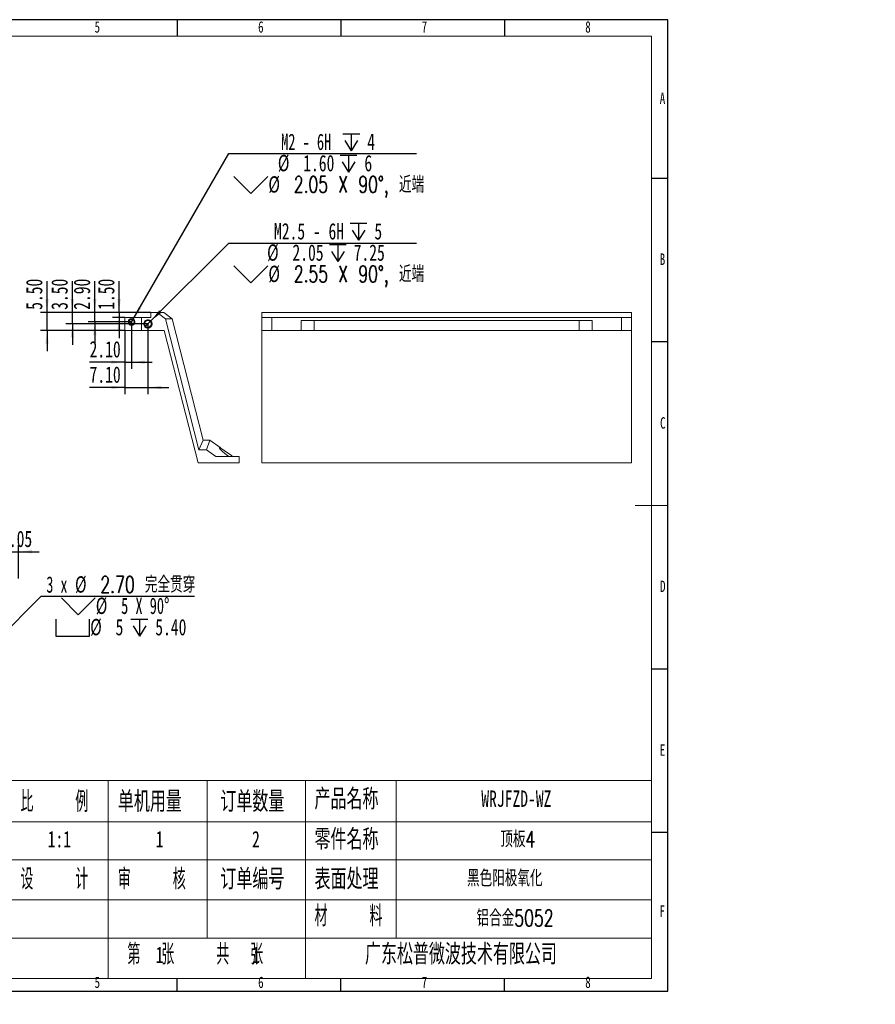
# Model space of a CAD drawing. Header units: millimetres. Extents: x -8 to 916, y -4 to 297.
# Tile 2 of 3: x 222 to 483, y -4 to 297. Entities that reach past the tile are written whole.
import ezdxf

# ---------------------------------------------------------------- set-up
doc = ezdxf.new("R2010")
doc.units = ezdxf.units.MM
for name, color, linetype in [('10', 7, 'Continuous'), ('5', 7, 'Continuous'), ('9', 7, 'Continuous')]:
    doc.layers.add(name, color=color, linetype=linetype)
doc.styles.add('SLDTEXTSTYLE0', font='TXT', dxfattribs={"width": 0.7, "bigfont": 'bigfont'})
doc.styles.add('SLDTEXTSTYLE1', font='TXT', dxfattribs={"width": 0.7})
doc.styles.add('SLDTEXTSTYLE3', font='TXT', dxfattribs={"width": 0.566667, "bigfont": 'bigfont'})
doc.styles.add('SLDTEXTSTYLE4', font='TXT', dxfattribs={"width": 0.642857})
doc.styles.add('SLDTEXTSTYLE5', font='TXT', dxfattribs={"width": 0.633333})
doc.dimstyles.new('SLDDIMSTYLE1', dxfattribs={"dimtxt": 5, "dimasz": 4.08, "dimexe": 0, "dimexo": 0.0625, "dimgap": 1.25, "dimtad": 2, "dimrnd": 1e-09, "dimzin": 4, "dimdsep": 46, "dimtxsty": 'SLDTEXTSTYLE1', "dimsah": 1, "dimcen": 0.09, "dimadec": 0, "dimazin": 1, "dimtfac": 1, "dimtmove": 0, "dimatfit": 0, "dimfxl": 0, "dimfrac": 2, "dimtolj": 1, "dimtzin": 12, "dimarcsym": 0})
doc.dimstyles.new('SLDDIMSTYLE2', dxfattribs={"dimtxt": 5, "dimasz": 4.08, "dimexe": 0, "dimexo": 0.0625, "dimgap": 1.25, "dimtad": 0, "dimtih": 1, "dimtoh": 1, "dimdec": 6, "dimrnd": 1e-09, "dimzin": 12, "dimdsep": 46, "dimtxsty": 'SLDTEXTSTYLE1', "dimblk1": 'NONE', "dimsah": 1, "dimcen": 0, "dimadec": 0, "dimazin": 3, "dimtfac": 1, "dimtmove": 0, "dimatfit": 3, "dimldrblk": 'NONE', "dimfxl": 0, "dimfrac": 2, "dimtolj": 1, "dimtzin": 12, "dimarcsym": 0})
doc.dimstyles.new('SLDDIMSTYLE4', dxfattribs={"dimtxt": 5, "dimasz": 4.08, "dimexe": 0, "dimexo": 0.0625, "dimgap": 1.25, "dimtad": 2, "dimrnd": 1e-09, "dimzin": 12, "dimdsep": 46, "dimtxsty": 'SLDTEXTSTYLE1', "dimsah": 1, "dimcen": 0.09, "dimadec": 0, "dimazin": 3, "dimtfac": 1, "dimtmove": 0, "dimatfit": 0, "dimfxl": 0, "dimfrac": 2, "dimtolj": 1, "dimtzin": 12, "dimarcsym": 0})
doc.dimstyles.new('SLDDIMSTYLE5', dxfattribs={"dimtxt": 5, "dimasz": 4.08, "dimexe": 0, "dimexo": 0.0625, "dimgap": 1.25, "dimtad": 0, "dimtih": 1, "dimtoh": 1, "dimrnd": 1e-09, "dimzin": 4, "dimdsep": 46, "dimtxsty": 'SLDTEXTSTYLE1', "dimblk1": 'NONE', "dimsah": 1, "dimcen": 0, "dimadec": 0, "dimazin": 1, "dimtfac": 1, "dimtmove": 0, "dimatfit": 3, "dimldrblk": 'NONE', "dimfxl": 0, "dimfrac": 2, "dimtolj": 1, "dimtzin": 12, "dimarcsym": 0})

# ---------------------------------------------------------------- blocks, each defined once
blk = doc.blocks.new('SW_NOTE_0')
at = {"layer": '10', "color": 0, "attachment_point": 1, "style": 'SLDTEXTSTYLE0'}
for s, insert, char_height in [('1\\M+18141\\M+1955C\\M+196CA\\M+195BD\\M+190AE\\M+18141\\M+19DD9锐\\M+18A70\\M+18141\\M+19DD9\\M+196D1\\M+18E68\\M+18141\\M+19DD9划\\M+18DAD\\M+18141\\M+19DD9变\\M+18C60', (0, 9.55), 7.40833), ('2\\M+18141\\M+18F8A\\M+1974C\\M+196A2\\M+1928D\\M+18EDA\\M+190A1\\M+18CF6\\M+18DB7\\M+18BCF\\M+188C2GB/T1084-2400f级\\M+189C1\\M+18D48', (0, -1.83), 7.40833), ('3\\M+18141\\M+196A2\\M+1928D\\M+18D45\\M+188CA\\M+18CF6\\M+18DB7\\M+18BCF\\M+188C2\\M+1817D0.1', (0, -13.21), 7.4083), ('4\\M+18141\\M+196A2\\M+1928D圆\\M+18A70\\M+18BCF为R1.5', (0, -24.58), 7.4083), ('5\\M+18141\\M+196A2\\M+1928D\\M+18EDA\\M+190A1\\M+18E51\\M+18FC6SERP\\M+195B6\\M+18C8F\\M+189C1\\M+18D48', (0, -35.96), 7.4083)]:
    blk.add_mtext(s, dxfattribs=dict(at, insert=insert, char_height=char_height))
blk = doc.blocks.new('_D_15')
at = {"layer": '10'}
for p, q in [((218.41, 131.31), (218.41, 136.35)), ((221.46, 126.21), (221.46, 136.35)), ((218.41, 134.35), (212.06, 134.35)), ((218.41, 134.35), (221.46, 134.35)), ((221.46, 134.35), (227.81, 134.35))]:
    blk.add_line(p, q, dxfattribs=at)
for points in [[(218.41, 134.35), (214.33, 134.86), (214.33, 133.84)], [(221.46, 134.35), (225.54, 133.84), (225.54, 134.86)]]:
    blk.add_solid(points, dxfattribs=at)
at = {"layer": '10', "insert": (216.13, 140.79), "char_height": 5, "attachment_point": 1, "style": 'SLDTEXTSTYLE1'}
blk.add_mtext('3.05', dxfattribs=at)
blk = doc.blocks.new('SW_SYMBOL_HOLE_SINK')
at = {"layer": '10', "color": 0}
for p, q in [((0, 875), (800, 75)), ((800, 75), (1600, 875))]:
    blk.add_line(p, q, dxfattribs=at)
blk = doc.blocks.new('SW_SYMBOL_HOLE_SPOT')
at = {"layer": '10', "color": 0}
for p, q in [((0, 875), (0, 75)), ((1600, 75), (1600, 875)), ((0, 75), (1600, 75))]:
    blk.add_line(p, q, dxfattribs=at)
blk = doc.blocks.new('SW_SYMBOL_HOLE_DEPTH')
at = {"layer": '10', "color": 0}
for p, q in [((0, 875), (800, 875)), ((100, 555), (400, 75)), ((400, 875), (400, 75)), ((700, 555), (400, 75))]:
    blk.add_line(p, q, dxfattribs=at)
blk = doc.blocks.new('_D_16')
at = {"layer": '10'}
for p, q in [((209.23, 101.57), (228.39, 120.73)), ((228.39, 120.73), (275.24, 120.73)), ((205.69, 98.04), (209.23, 101.57))]:
    blk.add_line(p, q, dxfattribs=at)
blk.add_arc((207.46, 99.81), 2.5, 353.0623, 83.653, dxfattribs=at)
blk.add_solid([(209.23, 101.57), (212.47, 104.1), (211.75, 104.82)], dxfattribs=at)
at = {"layer": '10', "xscale": 0.006445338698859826, "yscale": 0.006445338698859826, "zscale": 0.006445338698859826}
for name, p in [('SW_SYMBOL_HOLE_SINK', (234.56, 114.62)), ('SW_SYMBOL_HOLE_SPOT', (232.86, 108.09)), ('SW_SYMBOL_HOLE_DEPTH', (255.83, 108.09))]:
    blk.add_blockref(name, p, dxfattribs=at)
at = {"layer": '10', "char_height": 5, "attachment_point": 1}
for s, insert, style in [('3 x', (229.97, 126.84), 'SLDTEXTSTYLE5'), ('%%c', (238.73, 126.86), 'SLDTEXTSTYLE1'), ('2.70 \\M+18AAE\\M+19153贯\\M+190FA', (246.48, 126.84), 'SLDTEXTSTYLE0'), ('%%c', (245.08, 120.34), 'SLDTEXTSTYLE1'), ('5 X 90°', (252.83, 120.32), 'SLDTEXTSTYLE4'), ('%%c', (243.38, 113.82), 'SLDTEXTSTYLE1'), ('5', (251.13, 113.8), 'SLDTEXTSTYLE1'), ('5.40', (263.27, 113.8), 'SLDTEXTSTYLE1')]:
    blk.add_mtext(s, dxfattribs=dict(at, insert=insert, style=style))
blk = doc.blocks.new('_NONE')
blk = doc.blocks.new('_D_17')
at = {"layer": '10'}
for p, q in [((252.2, 207.49), (252.2, 217.08)), ((261.92, 207.49), (250.2, 207.49)), ((253.92, 205.99), (250.2, 205.99)), ((252.2, 207.49), (252.2, 205.99)), ((252.2, 205.99), (252.2, 199.64))]:
    blk.add_line(p, q, dxfattribs=at)
for points in [[(252.2, 207.49), (252.71, 211.57), (251.69, 211.57)], [(252.2, 205.99), (251.69, 201.91), (252.71, 201.91)]]:
    blk.add_solid(points, dxfattribs=at)
at = {"layer": '10', "insert": (245.76, 208.3), "char_height": 5, "attachment_point": 1, "rotation": 90, "style": 'SLDTEXTSTYLE1'}
blk.add_mtext('1.50', dxfattribs=at)
blk = doc.blocks.new('_D_18')
at = {"layer": '10'}
for p, q in [((244.78, 207.49), (244.78, 217.07)), ((261.92, 207.49), (242.78, 207.49)), ((244.78, 204.59), (244.78, 207.49)), ((256.02, 204.59), (242.78, 204.59)), ((244.78, 204.59), (244.78, 198.24))]:
    blk.add_line(p, q, dxfattribs=at)
for points in [[(244.78, 207.49), (245.29, 211.57), (244.28, 211.57)], [(244.78, 204.59), (244.28, 200.51), (245.29, 200.51)]]:
    blk.add_solid(points, dxfattribs=at)
at = {"layer": '10', "insert": (238.34, 208.31), "char_height": 5, "attachment_point": 1, "rotation": 90, "style": 'SLDTEXTSTYLE1'}
blk.add_mtext('2.90', dxfattribs=at)
blk = doc.blocks.new('_D_19')
at = {"layer": '10'}
for p, q in [((237.92, 207.49), (237.92, 217.08)), ((261.92, 207.49), (235.92, 207.49)), ((237.92, 203.99), (237.92, 207.49)), ((261.02, 203.99), (235.92, 203.99)), ((237.92, 203.99), (237.92, 197.64))]:
    blk.add_line(p, q, dxfattribs=at)
for points in [[(237.92, 207.49), (238.43, 211.57), (237.41, 211.57)], [(237.92, 203.99), (237.41, 199.91), (238.43, 199.91)]]:
    blk.add_solid(points, dxfattribs=at)
at = {"layer": '10', "insert": (231.48, 208.3), "char_height": 5, "attachment_point": 1, "rotation": 90, "style": 'SLDTEXTSTYLE1'}
blk.add_mtext('3.50', dxfattribs=at)
blk = doc.blocks.new('_D_20')
at = {"layer": '10'}
for p, q in [((230.18, 207.49), (230.18, 217.08)), ((261.92, 207.49), (228.18, 207.49)), ((230.18, 201.99), (230.18, 207.49)), ((253.92, 201.99), (228.18, 201.99)), ((230.18, 201.99), (230.18, 195.64))]:
    blk.add_line(p, q, dxfattribs=at)
for points in [[(230.18, 207.49), (230.69, 211.57), (229.67, 211.57)], [(230.18, 201.99), (229.67, 197.91), (230.69, 197.91)]]:
    blk.add_solid(points, dxfattribs=at)
at = {"layer": '10', "insert": (223.74, 208.3), "char_height": 5, "attachment_point": 1, "rotation": 90, "style": 'SLDTEXTSTYLE1'}
blk.add_mtext('5.50', dxfattribs=at)
blk = doc.blocks.new('_D_21')
at = {"layer": '10'}
for p, q in [((253.92, 201.99), (253.92, 190.3)), ((256.02, 204.59), (256.02, 190.3)), ((253.92, 192.3), (243.18, 192.3)), ((253.92, 192.3), (256.02, 192.3)), ((256.02, 192.3), (262.37, 192.3))]:
    blk.add_line(p, q, dxfattribs=at)
for points in [[(253.92, 192.3), (249.84, 192.81), (249.84, 191.79)], [(256.02, 192.3), (260.1, 191.79), (260.1, 192.81)]]:
    blk.add_solid(points, dxfattribs=at)
at = {"layer": '10', "insert": (243.18, 198.74), "char_height": 5, "attachment_point": 1, "style": 'SLDTEXTSTYLE1'}
blk.add_mtext('2.10', dxfattribs=at)
blk = doc.blocks.new('_D_22')
at = {"layer": '10'}
for p, q in [((253.92, 201.99), (253.92, 182.57)), ((261.02, 203.99), (261.02, 182.57)), ((253.92, 184.57), (243.18, 184.57)), ((253.92, 184.57), (261.02, 184.57)), ((261.02, 184.57), (267.37, 184.57))]:
    blk.add_line(p, q, dxfattribs=at)
for points in [[(253.92, 184.57), (249.84, 185.08), (249.84, 184.06)], [(261.02, 184.57), (265.1, 184.06), (265.1, 185.08)]]:
    blk.add_solid(points, dxfattribs=at)
at = {"layer": '10', "insert": (243.18, 191.02), "char_height": 5, "attachment_point": 1, "style": 'SLDTEXTSTYLE1'}
blk.add_mtext('7.10', dxfattribs=at)
blk = doc.blocks.new('_D_23')
at = {"layer": '10'}
for p, q in [((261.92, 204.9), (285.74, 228.71)), ((285.74, 228.71), (343.12, 228.71)), ((260.12, 203.09), (261.92, 204.9))]:
    blk.add_line(p, q, dxfattribs=at)
blk.add_solid([(261.92, 204.9), (265.17, 207.42), (264.45, 208.14)], dxfattribs=at)
at = {"layer": '10', "xscale": 0.006445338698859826, "yscale": 0.006445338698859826, "zscale": 0.006445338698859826}
for name, p in [('SW_SYMBOL_HOLE_DEPTH', (322.81, 229.11)), ('SW_SYMBOL_HOLE_DEPTH', (316.48, 222.59)), ('SW_SYMBOL_HOLE_SINK', (287.33, 216.07))]:
    blk.add_blockref(name, p, dxfattribs=at)
at = {"layer": '10', "char_height": 5, "attachment_point": 1}
for s, insert, style in [('M2.5 - 6H', (299.56, 234.82), 'SLDTEXTSTYLE1'), ('5', (330.25, 234.82), 'SLDTEXTSTYLE1'), ('%%c', (297.45, 228.32), 'SLDTEXTSTYLE1'), ('2.05', (305.2, 228.3), 'SLDTEXTSTYLE1'), ('7.25', (323.92, 228.3), 'SLDTEXTSTYLE1'), ('%%c', (297.85, 221.8), 'SLDTEXTSTYLE1'), ('2.55 X 90\\M+1818B, \\M+18BDF\\M+1925B', (305.6, 221.77), 'SLDTEXTSTYLE0')]:
    blk.add_mtext(s, dxfattribs=dict(at, insert=insert, style=style))
blk = doc.blocks.new('_D_24')
at = {"layer": '10'}
for p, q in [((256.54, 205.48), (285.74, 256.06)), ((285.74, 256.06), (343.12, 256.06)), ((255.51, 203.71), (256.54, 205.48))]:
    blk.add_line(p, q, dxfattribs=at)
blk.add_solid([(256.54, 205.48), (259.02, 208.76), (258.14, 209.27)], dxfattribs=at)
at = {"layer": '10', "xscale": 0.006445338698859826, "yscale": 0.006445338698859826, "zscale": 0.006445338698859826}
for name, p in [('SW_SYMBOL_HOLE_DEPTH', (320.62, 256.47)), ('SW_SYMBOL_HOLE_DEPTH', (319.76, 249.95)), ('SW_SYMBOL_HOLE_SINK', (287.33, 243.43))]:
    blk.add_blockref(name, p, dxfattribs=at)
at = {"layer": '10', "char_height": 5, "attachment_point": 1}
for s, insert, style in [('M2 - 6H', (301.75, 262.17), 'SLDTEXTSTYLE4'), ('4', (328.06, 262.17), 'SLDTEXTSTYLE1'), ('%%c', (300.74, 255.67), 'SLDTEXTSTYLE1'), ('1.60', (308.5, 255.65), 'SLDTEXTSTYLE1'), ('6', (327.2, 255.65), 'SLDTEXTSTYLE1'), ('%%c', (297.85, 249.15), 'SLDTEXTSTYLE1'), ('2.05 X 90\\M+1818B, \\M+18BDF\\M+1925B', (305.6, 249.13), 'SLDTEXTSTYLE0')]:
    blk.add_mtext(s, dxfattribs=dict(at, insert=insert, style=style))

msp = doc.modelspace()

# ---------------------------------------------------------------- linework, layer by layer
at = {"color": 7, "linetype": 'Continuous', "lineweight": 15}
for p, q in [((253.9226153, 201.994213), (253.9226153, 205.9942137)), ((259.0226159, 205.9942137), (253.9226153, 205.9942137)), ((259.0226159, 201.994213), (259.0226159, 205.9942137)), ((259.0226159, 205.9942137), (261.9226147, 205.9942137)), ((261.9226147, 205.9942137), (261.9226147, 207.494213)), ((261.9226147, 207.494213), (263.8390587, 207.494213)), ((266.3549521, 205.5557731), (263.8390587, 207.494213)), ((263.8390587, 207.494213), (265.9226154, 207.494213)), ((268.4193664, 205.5568869), (265.9226154, 207.494213)), ((276.6271467, 165.4942131), (266.3549521, 205.5557731)), ((268.4196514, 205.5557731), (266.3549521, 205.5557731)), ((268.4193664, 205.5568869), (268.4196514, 205.5557731)), ((268.4196514, 205.5557731), (277.9226155, 168.4942131)), ((408.8203802, 207.494213), (295.8203822, 207.494213)), ((295.8203822, 205.9942137), (295.8203822, 207.494213)), ((295.8203822, 201.994213), (295.8203822, 205.9942137)), ((298.8703821, 205.9942137), (295.8203822, 205.9942137)), ((298.8703821, 201.994213), (298.8703821, 205.9942137)), ((298.8703821, 205.9942137), (405.7703807, 205.9942137)), ((307.8203823, 204.9942116), (307.8203823, 201.994213)), ((396.8203857, 204.9942116), (307.8203823, 204.9942116)), ((311.8203829, 204.9942116), (311.8203829, 201.994213)), ((392.820385, 201.994213), (392.820385, 204.9942116)), ((396.8203857, 204.9942116), (396.8203857, 201.994213)), ((405.7703807, 201.994213), (405.7703807, 205.9942137)), ((408.8203802, 205.9942137), (405.7703807, 205.9942137)), ((408.8203802, 205.9942137), (408.8203802, 207.494213)), ((408.8203802, 201.994213), (408.8203802, 205.9942137)), ((253.9226153, 201.994213), (259.0226159, 201.994213)), ((259.0226159, 201.994213), (266.0380007, 201.994213)), ((266.0380007, 201.994213), (276.4226152, 161.4942129)), ((295.8203822, 201.994213), (298.8703821, 201.994213)), ((295.8203822, 201.994213), (295.8203822, 161.4942129)), ((307.8203823, 201.994213), (298.8703821, 201.994213)), ((311.8203829, 201.994213), (307.8203823, 201.994213)), ((311.8203829, 201.994213), (392.820385, 201.994213)), ((396.8203857, 201.994213), (392.820385, 201.994213)), ((405.7703807, 201.994213), (396.8203857, 201.994213)), ((405.7703807, 201.994213), (408.8203802, 201.994213)), ((408.8203802, 201.994213), (408.8203802, 161.4942129)), ((277.9226155, 168.4942131), (276.6271467, 165.4942131)), ((277.9226155, 168.4942131), (279.9226158, 168.4942131)), ((278.9612199, 165.4942131), (279.9226158, 168.4942131)), ((279.9226158, 168.4942131), (283.1313276, 166.2022757)), ((278.9612199, 165.4942131), (276.6271467, 165.4942131)), ((281.7612203, 163.494213), (278.9612199, 165.4942131)), ((281.7612203, 163.494213), (288.9226154, 163.494213)), ((288.9226154, 163.494213), (288.9226154, 161.4942129)), ((276.4226152, 161.4942129), (288.9226154, 161.4942129)), ((408.8203802, 161.4942129), (295.8203822, 161.4942129))]:
    msp.add_line(p, q, dxfattribs=at)
at = {"color": 7, "linetype": 'Continuous', "lineweight": 15, "flags": 128}
msp.add_lwpolyline([(286.9226153, 163.494213), (286.5397, 163.767724), (286.1205773, 164.0670972), (285.6788322, 164.3826295), (285.2287824, 164.7040937), (284.7850151, 165.0210702), (284.3619139, 165.3232853), (283.9731924, 165.6009436), (283.6314501, 165.8450451), (283.3477637, 166.0476785), (283.1313276, 166.2022757)], dxfattribs=at)
at = {"color": 7, "linetype": 'Continuous', "lineweight": 15}
for centre, radius in [((256.0226154, 204.5942129), 1.025), ((256.0226154, 204.5942129), 0.8), ((261.0226154, 203.9942129), 1.275), ((261.0226154, 203.9942129), 1.025)]:
    msp.add_circle(centre, radius, dxfattribs=at)
at = {"color": 7, "linetype": 'Continuous', "lineweight": 0}
for centre, radius in [((256.0226154, 204.5942129), 1), ((261.0226154, 203.9942129), 1.25)]:
    msp.add_arc(centre, radius, 255, 195, dxfattribs=at)
at = {"color": 7, "linetype": 'Continuous', "lineweight": 15}
msp.add_ellipse((285.4226154, 164.3198607), major_axis=(2.4823778, -1.8459546), ratio=0.1605193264, start_param=2.8488796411, end_param=4.9522776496, dxfattribs=at)
at = {"layer": '10', "lineweight": 15}
for p, q in [((188.6785455, 64.4299422), (415, 64.4299422)), ((248.8248044, 64.4299422), (248.8248044, 3.8961968)), ((279.1269497, 64.4299422), (279.1269497, 16.2097292)), ((309.1725917, 64.4299422), (309.1725917, 3.8961968)), ((336.9334956, 64.4299422), (336.9334956, 16.2097292)), ((188.6785455, 51.8098558), (415, 51.8098558)), ((188.6785455, 40.1923342), (415, 40.1923342)), ((188.6785455, 27.931775), (415, 27.931775)), ((188.6785455, 16.2097292), (415, 16.2097292))]:
    msp.add_line(p, q, dxfattribs=at)
at = {"layer": '5'}
for p, q in [((270, 297), (270, 292)), ((320, 297), (320, 292)), ((370, 297), (370, 292)), ((420, 248.5), (415, 248.5)), ((420, 198.5), (415, 198.5)), ((420, 98.5), (415, 98.5)), ((420, 48.5), (415, 48.5)), ((270, 0), (270, 3.8961968)), ((320, 0), (320, 3.8961968)), ((370, 0), (370, 3.8961968))]:
    msp.add_line(p, q, dxfattribs=at)
at = {"layer": '5', "color": 7, "lineweight": 15}
for p, q in [((415, 292), (25, 292)), ((415, 3.8961968), (415, 292)), ((0, 3.8961968), (415, 3.8961968))]:
    msp.add_line(p, q, dxfattribs=at)
at = {"layer": '5', "lineweight": 15}
msp.add_line((420, 148.5), (410, 148.5), dxfattribs=at)
at = {"layer": '9', "color": 7}
for p, q in [((420, 297), (0, 297)), ((420, 148.5), (420, 297)), ((420, 0), (420, 148.5)), ((0, 0), (420, 0))]:
    msp.add_line(p, q, dxfattribs=at)

# ---------------------------------------------------------------- block references
at = {"layer": '10'}
msp.add_blockref('SW_NOTE_0', (32.8050681, 57.3718725), dxfattribs=at)

# ---------------------------------------------------------------- texts
for s, insert, char_height, attachment_point, style in [('5', (245.5444444, 296.5426708), 3.5, 2, 'SLDTEXTSTYLE1'), ('6', (295.546875, 296.5426708), 3.5, 2, 'SLDTEXTSTYLE1'), ('7', (345.546875, 296.5426708), 3.5, 2, 'SLDTEXTSTYLE1'), ('8', (395.546875, 296.5426708), 3.5, 2, 'SLDTEXTSTYLE1'), ('A', (418.3203125, 274.7364279), 3.5, 2, 'SLDTEXTSTYLE1'), ('B', (418.3203125, 225.5426708), 3.5, 2, 'SLDTEXTSTYLE1'), ('C', (418.4272569, 175.4864279), 3.5, 2, 'SLDTEXTSTYLE1'), ('D', (418.4296875, 125.5426708), 3.5, 2, 'SLDTEXTSTYLE1'), ('E', (418.3178819, 75.4864279), 3.5, 2, 'SLDTEXTSTYLE1'), ('\\M+194C5    \\M+1967B', (192.8072974, 61.1570778), 6.35, 1, 'SLDTEXTSTYLE3'), ('\\M+194E4    \\M+197E1', (222.0613884, 61.1570778), 6.35, 1, 'SLDTEXTSTYLE3'), ('单\\M+18AF7\\M+19770\\M+197CA', (251.8366274, 61.1570778), 6.35, 1, 'SLDTEXTSTYLE0'), ('订单\\M+19094\\M+197CA', (283.1643048, 61.1570778), 6.35, 1, 'SLDTEXTSTYLE0'), ('产\\M+19569\\M+196BC\\M+18FCC', (311.9461482, 61.9152771), 6.35, 1, 'SLDTEXTSTYLE0'), ('WRJFZD-WZ', (362.9345044, 61.3674245), 5, 1, 'SLDTEXTSTYLE1'), ('1:1', (230.3843563, 48.9796498), 5, 1, 'SLDTEXTSTYLE1'), ('1', (263.4023879, 48.9796498), 5, 1, 'SLDTEXTSTYLE1'), ('2', (292.8605619, 48.9796498), 5, 1, 'SLDTEXTSTYLE1'), ('\\M+197EB\\M+18C8F\\M+196BC\\M+18FCC', (311.957907, 49.583033), 6.35, 1, 'SLDTEXTSTYLE0'), ('顶\\M+194C24', (368.753948, 48.9796498), 5, 1, 'SLDTEXTSTYLE0'), ('单    \\M+188CA', (192.8190563, 37.4510545), 6.35, 1, 'SLDTEXTSTYLE3'), ('设    计', (222.0613884, 37.4510545), 6.35, 1, 'SLDTEXTSTYLE3'), ('审    \\M+18A6A', (251.8248686, 37.4510545), 6.35, 1, 'SLDTEXTSTYLE3'), ('订单编\\M+18D86', (283.1584253, 37.4510545), 6.35, 1, 'SLDTEXTSTYLE0'), ('\\M+1955C\\M+196CA处\\M+1979D', (311.957907, 37.4510545), 6.35, 1, 'SLDTEXTSTYLE0'), ('\\M+1FC4B\\M+19046阳极氧\\M+189BB', (358.5699208, 37.0341164), 5, 1, 'SLDTEXTSTYLE0'), ('\\M+19F7C\\M+195C4/mm', (193.1295497, 26.2771805), 6.35, 1, 'SLDTEXTSTYLE0'), ('\\M+18DDE    \\M+197BF', (311.957907, 26.1699459), 6.35, 1, 'SLDTEXTSTYLE3'), ('铝\\M+18D87\\M+18BE05052', (361.4796426, 24.8713399), 5, 1, 'SLDTEXTSTYLE0'), ('F', (418.2243055, 26.2364279), 3.5, 2, 'SLDTEXTSTYLE1'), ('图样标记', (192.8072974, 14.4869713), 6.35, 1, 'SLDTEXTSTYLE0'), ('\\M+191E6  张    \\M+18BA4  张', (254.7547854, 14.4869713), 6.35, 1, 'SLDTEXTSTYLE3'), ('\\M+19BF6东\\M+18FBC\\M+19581\\M+194F7\\M+19467\\M+18B5A术\\M+1974C\\M+18CC0\\M+18CF6\\M+18E69', (327.3692687, 14.4869713), 6.35, 1, 'SLDTEXTSTYLE0'), ('1', (263.4023879, 13.6319944), 5, 1, 'SLDTEXTSTYLE1'), ('1', (292.8605619, 13.6319944), 5, 1, 'SLDTEXTSTYLE1'), ('5', (245.5444444, 4.4864279), 3.5, 2, 'SLDTEXTSTYLE1'), ('6', (295.546875, 4.4864279), 3.5, 2, 'SLDTEXTSTYLE1'), ('7', (345.546875, 4.4864279), 3.5, 2, 'SLDTEXTSTYLE1'), ('8', (395.546875, 4.4864279), 3.5, 2, 'SLDTEXTSTYLE1')]:
    msp.add_mtext(s, dxfattribs=dict(at, insert=insert, char_height=char_height, attachment_point=attachment_point, style=style))

# ---------------------------------------------------------------- dimensions: what is measured, and where the dimension line sits
for p1, p2, text, picture, middle in [((255.5100782, 203.7065583), (256.5351526, 205.4818675), ' M2 - 6H {\\fGDT;x} 4\\P%%c 1.60 {\\fGDT;x} 6\\P{\\fGDT;w}%%c 2.05 X 90°, 近端', '_D_24', (315.2231061, 252.4642252)), ((260.1209635, 203.0927426), (261.9242674, 204.8956832), ' M2.5 - 6H {\\fGDT;x} 5\\P%%c 2.05 {\\fGDT;x} 7.25\\P{\\fGDT;w}%%c 2.55 X 90°, 近端', '_D_23', (315.2231061, 225.1101387))]:
    dim = msp.add_diameter_dim_2p(p1=p1, p2=p2, text=text, dimstyle='SLDDIMSTYLE2', override={"dimpost": '<>'}, dxfattribs=at)
    dim.commit()
    dim.dimension.update_dxf_attribs({"geometry": picture, "text_midpoint": middle, "dimtype": 163})
for base, p1, p2, picture, middle in [((230.1819731, 207.4942129), (253.9226154, 201.9942129), (261.9226154, 207.4942129), '_D_20', (230.1819731, 212.6900364)), ((237.9226154, 207.4942129), (261.0226154, 203.9942129), (261.9226154, 207.4942129), '_D_19', (237.9226154, 212.6900364)), ((244.784833, 207.4942129), (256.0226154, 204.5942129), (261.9226154, 207.4942129), '_D_18', (244.784833, 212.6900364)), ((252.2021586, 205.9942129), (261.9226154, 207.4942129), (253.9226154, 205.9942129), '_D_17', (252.2021586, 212.6900364))]:
    dim = msp.add_linear_dim(base=base, p1=p1, p2=p2, angle=90, dimstyle='SLDDIMSTYLE1', dxfattribs=at)
    dim.commit()
    dim.dimension.update_dxf_attribs({"geometry": picture, "text_midpoint": middle, "dimtype": 160})
for base, p1, p2, dimstyle, picture, middle in [((256.0226154, 192.2970271), (253.9226154, 201.9942129), (256.0226154, 204.5942129), 'SLDDIMSTYLE1', '_D_21', (247.5661477, 192.2970271)), ((261.0226154, 184.5713705), (253.9226154, 201.9942129), (261.0226154, 203.9942129), 'SLDDIMSTYLE1', '_D_22', (247.5661477, 184.5713705)), ((221.4595714, 134.3472257), (218.4095714, 131.30576), (221.4595714, 126.20576), 'SLDDIMSTYLE4', '_D_15', (220.5170402, 134.3472257))]:
    dim = msp.add_linear_dim(base=base, p1=p1, p2=p2, dimstyle=dimstyle, dxfattribs=at)
    dim.commit()
    dim.dimension.update_dxf_attribs({"geometry": picture, "text_midpoint": middle, "dimtype": 160})
dim = msp.add_diameter_dim_2p(p1=(205.6915942, 98.0382033), p2=(209.2275487, 101.5733166), text='3 x <> 完全贯穿\\P{\\fGDT;w}%%c 5 X 90°\\P{\\fGDT;v}%%c 5 {\\fGDT;x} 5.40', dimstyle='SLDDIMSTYLE5', dxfattribs=at)
dim.commit()
dim.dimension.update_dxf_attribs({"geometry": '_D_16', "text_midpoint": (252.6078986, 117.1323723), "dimtype": 163})

doc.saveas('drawing.dxf')
